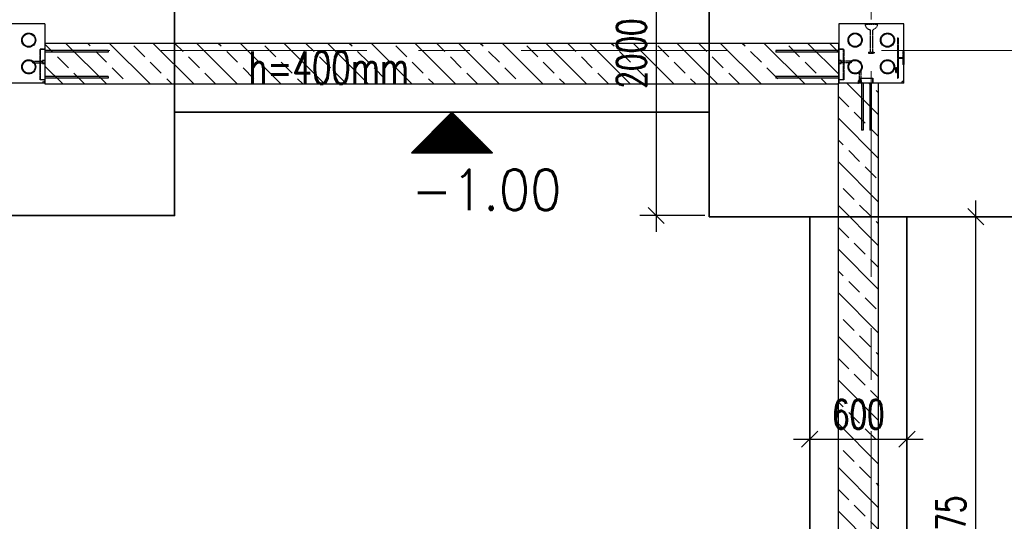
# Model space of a CAD drawing. Header units: millimetres. Extents: x 6071355 to 6728188, y -31956 to 56387.
# Tile 38 of 59: x 6100341 to 6106417, y 36778 to 39874. Entities that reach past the tile are written whole.
import ezdxf

# ---------------------------------------------------------------- set-up
doc = ezdxf.new("R2010")
doc.units = ezdxf.units.MM
doc.header["$MEASUREMENT"] = 0
doc.linetypes.add('DXK_LINE_DOT2', pattern=[3.9198, 1.9599, -1.9599])
doc.linetypes.add('Grid Line', pattern=[2222.5, 1270, -317.5, 317.5, -317.5])
doc.layers.add('A_wymiary', color=7, linetype='Continuous', lineweight=15, true_color=0x848484)
for name, color, linetype in [('BZ_kot', 7, 'Continuous'), ('BZ_MUR_FUND', 8, 'Continuous'), ('ELEMENTY', 7, 'Continuous')]:
    doc.layers.add(name, color=color, linetype=linetype)
doc.layers.add('M_ŁAWY', color=3, linetype='Continuous', lineweight=35)
doc.layers.add('Standard 1350-A_01-RZUT PARTERU LUSTRO2_28_Nowe_MODO_A1_osie-1_Nr_pióra__7_Nr_pióra__7_Nr_pióra__7', color=7, linetype='Continuous', lineweight=18)
doc.styles.add('ROMANS', font='romans.shx', dxfattribs={"width": 0.8})
doc.styles.add('wymiar', font='romans.shx', dxfattribs={"width": 0.7})
doc.dimstyles.new('AB_100mm', dxfattribs={"dimscale": 100, "dimtxt": 1.8, "dimasz": 1, "dimexe": 1, "dimexo": 0, "dimtad": 1, "dimrnd": 1, "dimtxsty": 'wymiar', "dimblk": 'OBLIQUE', "dimcen": 2.5, "dimdle": 1, "dimclrd": 4, "dimclre": 4, "dimclrt": 3, "dimadec": 0, "dimazin": 0, "dimtfac": 1, "dimtix": 1, "dimtmove": 2, "dimatfit": 3, "dimfxl": 3, "dimfxlon": 1, "dimarcsym": 0})

# ---------------------------------------------------------------- blocks, each defined once
blk = doc.blocks.new('Part-86624973-72580 - 1482')
at = {"layer": 'ELEMENTY', "color": 2, "linetype": 'Continuous'}
for p, q in [((16605.1, 22125), (16605.1, 22525)), ((16605.1, 22525), (16970.1, 22525)), ((16970.1, 22125), (16970.1, 22525)), ((16605.1, 22125), (16970.1, 22125))]:
    blk.add_line(p, q, dxfattribs=at)
blk = doc.blocks.new('Part-86624973-72581 - 1482')
at = {"layer": 'ELEMENTY', "color": 2, "linetype": 'Continuous'}
for p, q in [((16605.1, 16825.2), (16605.1, 17225.2)), ((16605.1, 17225.2), (16970.1, 17225.2)), ((16970.1, 16825.2), (16970.1, 17225.2)), ((16605.1, 16825), (16605.1, 16825.2)), ((16605.1, 16825.2), (16970.1, 16825.2)), ((16775.2, 16825), (16605.1, 16825)), ((16960.1, 16825), (16855.2, 16825)), ((16970.1, 16825), (16970.1, 16825.2))]:
    blk.add_line(p, q, dxfattribs=at)
at = {"layer": 'ELEMENTY', "color": 1, "linetype": 'DXK_LINE_DOT2'}
for p, q in [((16855.2, 16825), (16775.2, 16825)), ((16970.1, 16825), (16960.1, 16825)), ((16970.1, 16825), (16970.1, 16825))]:
    blk.add_line(p, q, dxfattribs=at)
blk = doc.blocks.new('Part-86624973-72961 - 1482')
at = {"layer": 'ELEMENTY', "color": 1, "linetype": 'DXK_LINE_DOT2'}
for p, q in [((16970.1, 16835), (16960.1, 16835)), ((16960.1, 16825.2), (16960.1, 16835)), ((16970.1, 16825.2), (16970.1, 16835)), ((16960.1, 16825), (16960.1, 16825.2)), ((16970.1, 16825), (16970.1, 16825.2))]:
    blk.add_line(p, q, dxfattribs=at)
at = {"layer": 'ELEMENTY', "color": 2, "linetype": 'Continuous'}
blk.add_line((16970.1, 16825), (16960.1, 16825), dxfattribs=at)
blk = doc.blocks.new('Part-86624973-72981 - 1482')
at = {"layer": 'ELEMENTY', "color": 1, "linetype": 'DXK_LINE_DOT2'}
for p, q in [((16970.1, 22135), (16960.1, 22135)), ((16960.1, 22125), (16960.1, 22135)), ((16970.1, 22125), (16960.1, 22125)), ((16970.1, 22125), (16970.1, 22135))]:
    blk.add_line(p, q, dxfattribs=at)
blk = doc.blocks.new('Part-86624973-72972 - 1482')
at = {"layer": 'ELEMENTY', "color": 1, "linetype": 'DXK_LINE_DOT2'}
for p, q in [((16895.1, 17100.5), (16895.1, 17089.5)), ((16895.1, 17100.5), (16955.1, 17100.5)), ((16895.1, 17089.5), (16955.1, 17089.5)), ((16955.1, 17100.5), (16955.1, 17089.5))]:
    blk.add_line(p, q, dxfattribs=at)
blk = doc.blocks.new('Part-86624973-72967 - 1482')
at = {"layer": 'ELEMENTY', "color": 1, "linetype": 'DXK_LINE_DOT2'}
for p, q in [((16834.6, 17150), (16834.6, 17210)), ((16834.6, 17210), (16845.6, 17210)), ((16845.6, 17150), (16845.6, 17210)), ((16834.6, 17150), (16845.6, 17150))]:
    blk.add_line(p, q, dxfattribs=at)
blk = doc.blocks.new('Part-86624973-72966 - 1482')
at = {"layer": 'ELEMENTY', "color": 2, "linetype": 'Continuous'}
for p, q in [((16826.9, 17224), (16826.9, 17225)), ((16826.9, 17225), (16831.9, 17225)), ((16826.9, 17224), (16830.9, 17224)), ((16830.9, 17210), (16830.9, 17224)), ((16849.4, 17210), (16830.9, 17210)), ((16831.9, 17225), (16831.9, 17211)), ((16831.9, 17211), (16848.4, 17211)), ((16848.4, 17211), (16848.4, 17225)), ((16848.4, 17225), (16853.4, 17225)), ((16853.4, 17224), (16849.4, 17224)), ((16849.4, 17224), (16849.4, 17210)), ((16853.4, 17225), (16853.4, 17224))]:
    blk.add_line(p, q, dxfattribs=at)
blk = doc.blocks.new('Part-86624973-72964 - 1482')
at = {"layer": 'ELEMENTY', "color": 1, "linetype": 'DXK_LINE_DOT2'}
for p, q in [((16761.1, 17225), (16760.1, 17225)), ((16760.1, 17225), (16760.1, 17195)), ((16761.1, 17196), (16761.1, 17225)), ((16950.1, 17225), (16949.1, 17225)), ((16949.1, 17225), (16949.1, 17196)), ((16950.1, 17195), (16950.1, 17225)), ((16760.1, 17195), (16950.1, 17195)), ((16949.1, 17196), (16761.1, 17196))]:
    blk.add_line(p, q, dxfattribs=at)
blk = doc.blocks.new('Part-86624973-72962 - 1482')
at = {"layer": 'ELEMENTY', "color": 1, "linetype": 'DXK_LINE_DOT2'}
for p, q in [((16940.1, 17095), (16940.1, 17015)), ((16970.1, 17095), (16940.1, 17095)), ((16941.1, 17016), (16941.1, 17094)), ((16941.1, 17094), (16970.1, 17094)), ((16970.1, 17094), (16970.1, 17095)), ((16940.1, 17015), (16970.1, 17015)), ((16970.1, 17016), (16941.1, 17016)), ((16970.1, 17015), (16970.1, 17016))]:
    blk.add_line(p, q, dxfattribs=at)
blk = doc.blocks.new('Part-86624973-72960 - 1482')
at = {"layer": 'ELEMENTY', "color": 1, "linetype": 'DXK_LINE_DOT2'}
for p, q in [((16605.1, 17063.1), (16612.7, 17062.4)), ((16605.1, 17063.1), (16605.1, 16987.1)), ((16605.1, 17061.3), (16612.7, 17060.5)), ((16605.1, 17055.9), (16612.7, 17055.2)), ((16605.1, 17047.5), (16612.7, 17047)), ((16605.1, 17036.9), (16612.7, 17036.6)), ((16605.1, 17025.1), (16612.7, 17025.1)), ((16612.7, 17062.4), (16620.3, 17060)), ((16620.3, 17060), (16627.9, 17055.5)), ((16627.9, 17055.5), (16635.5, 17047.9)), ((16639.3, 17041.7), (16635.5, 17047.9)), ((16641.6, 17035.8), (16639.3, 17041.7)), ((16642.3, 17032.1), (16641.6, 17035.8)), ((16641.6, 17014.5), (16642.3, 17018.1)), ((16642.3, 17032.1), (16780.1, 17032.1)), ((16642.3, 17018.1), (16780.1, 17018.1)), ((16780.1, 17042.6), (16786.1, 17042.6)), ((16780.1, 17042.6), (16780.1, 17007.6)), ((16786.1, 17042.6), (16786.1, 17042.4)), ((16786.1, 17042.4), (16786.1, 17041.6)), ((16786.1, 17041.6), (16786.1, 17007.6)), ((16605.1, 17013.4), (16612.7, 17013.6)), ((16605.1, 17002.8), (16612.7, 17003.2)), ((16605.1, 16994.4), (16612.7, 16995)), ((16605.1, 16989), (16612.7, 16989.7)), ((16605.1, 16987.1), (16612.7, 16987.9)), ((16612.7, 16987.9), (16620.3, 16990.3)), ((16620.3, 16990.3), (16627.9, 16994.7)), ((16627.9, 16994.7), (16635.5, 17002.3)), ((16635.5, 17002.3), (16639.3, 17008.6)), ((16639.3, 17008.6), (16641.6, 17014.5)), ((16780.1, 17007.6), (16786.1, 17007.6))]:
    blk.add_line(p, q, dxfattribs=at)
blk = doc.blocks.new('Part-86624973-72970 - 1482')
at = {"layer": 'ELEMENTY', "color": 2, "linetype": 'Continuous'}
for p, q in [((16955.1, 17085.8), (16955.1, 17104.3)), ((16955.1, 17104.3), (16969.1, 17104.3)), ((16969.1, 17085.8), (16955.1, 17085.8)), ((16970.1, 17103.3), (16956.1, 17103.3)), ((16956.1, 17103.3), (16956.1, 17086.8)), ((16956.1, 17086.8), (16970.1, 17086.8)), ((16970.1, 17108.3), (16969.1, 17108.3)), ((16969.1, 17108.3), (16969.1, 17104.3)), ((16969.1, 17081.8), (16969.1, 17085.8)), ((16970.1, 17081.8), (16969.1, 17081.8)), ((16970.1, 17108.3), (16970.1, 17103.3)), ((16970.1, 17086.8), (16970.1, 17081.8))]:
    blk.add_line(p, q, dxfattribs=at)
blk = doc.blocks.new('Part-86624973-72974 - 1482')
at = {"layer": 'ELEMENTY', "color": 1, "linetype": 'DXK_LINE_DOT2'}
for p, q in [((16775.2, 16825.2), (16775.2, 16830)), ((16775.2, 16830), (16855.2, 16830)), ((16775.2, 16825.1), (16775.2, 16825.2)), ((16855.2, 16825.2), (16855.2, 16830)), ((16855.2, 16825.1), (16855.2, 16825.2))]:
    blk.add_line(p, q, dxfattribs=at)
at = {"layer": 'ELEMENTY', "color": 2, "linetype": 'Continuous'}
for p, q in [((16775.2, 16825), (16775.2, 16825.1)), ((16775.2, 16825), (16855.2, 16825)), ((16855.2, 16825), (16855.2, 16825.1))]:
    blk.add_line(p, q, dxfattribs=at)
blk = doc.blocks.new('Part-86624973-72968 - 1482')
at = {"layer": 'ELEMENTY', "color": 1, "linetype": 'DXK_LINE_DOT2'}
for p, q in [((16834.6, 17150), (16834.6, 17210)), ((16834.6, 17210), (16845.6, 17210)), ((16845.6, 17150), (16845.6, 17210)), ((16834.6, 17150), (16845.6, 17150))]:
    blk.add_line(p, q, dxfattribs=at)
blk = doc.blocks.new('Part-86624973-72976 - 1482')
at = {"layer": 'ELEMENTY', "color": 1, "linetype": 'DXK_LINE_DOT2'}
for p, q in [((16690.2, 16864), (16690.2, 16860)), ((16690.2, 16864), (16940.2, 16864)), ((16690.2, 16860), (16940.2, 16860)), ((16940.2, 16864), (16940.2, 16860))]:
    blk.add_line(p, q, dxfattribs=at)
blk = doc.blocks.new('Part-86624973-73002 - 1482')
at = {"layer": 'ELEMENTY', "color": 1, "linetype": 'DXK_LINE_DOT2'}
for p, q in [((16845.6, 22200), (16834.6, 22200)), ((16834.6, 22200), (16834.6, 22140)), ((16845.6, 22200), (16845.6, 22140)), ((16845.6, 22140), (16834.6, 22140))]:
    blk.add_line(p, q, dxfattribs=at)
blk = doc.blocks.new('Part-86624973-73000 - 1482')
at = {"layer": 'ELEMENTY', "color": 2, "linetype": 'Continuous'}
for p, q in [((16826.9, 22125), (16826.9, 22126)), ((16826.9, 22126), (16830.9, 22126)), ((16831.9, 22125), (16826.9, 22125)), ((16830.9, 22126), (16830.9, 22140)), ((16830.9, 22140), (16849.4, 22140)), ((16848.4, 22139), (16831.9, 22139)), ((16831.9, 22139), (16831.9, 22125)), ((16848.4, 22125), (16848.4, 22139)), ((16848.4, 22125), (16853.4, 22125)), ((16849.4, 22140), (16849.4, 22126)), ((16849.4, 22126), (16853.4, 22126)), ((16853.4, 22125), (16853.4, 22126))]:
    blk.add_line(p, q, dxfattribs=at)
blk = doc.blocks.new('Part-86624973-72986 - 1482')
at = {"layer": 'ELEMENTY', "color": 1, "linetype": 'DXK_LINE_DOT2'}
for p, q in [((16950.1, 22155), (16760.1, 22155)), ((16760.1, 22155), (16760.1, 22125)), ((16760.1, 22125), (16761.1, 22125)), ((16761.1, 22125), (16761.1, 22154)), ((16761.1, 22154), (16949.1, 22154)), ((16949.1, 22154), (16949.1, 22125)), ((16949.1, 22125), (16950.1, 22125)), ((16950.1, 22125), (16950.1, 22155))]:
    blk.add_line(p, q, dxfattribs=at)
blk = doc.blocks.new('Part-86624973-72929 - 1482')
at = {"layer": 'ELEMENTY', "color": 1, "linetype": 'DXK_LINE_DOT2'}
for p, q in [((16689.8, 16962), (16689.8, 16962.1)), ((16720.5, 16962), (16720.5, 16962.1)), ((16688.5, 16884.8), (16688.5, 16885)), ((16721.8, 16884.8), (16721.8, 16885))]:
    blk.add_line(p, q, dxfattribs=at)
at = {"layer": 'ELEMENTY', "color": 2, "linetype": 'Continuous'}
for radius, start, end in [(43.5, 22.5, 202.5), (40, 337.5, 157.5), (43.5, 202.5, 22.5), (40, 157.5, 337.5)]:
    blk.add_arc((16705.1, 16925.2), radius, start, end, dxfattribs=at)
at = {"layer": 'ELEMENTY', "color": 1, "linetype": 'DXK_LINE_DOT2'}
for radius, start, end in [(40, 0, 180), (43.5, 180, 0.11655), (43.5, 179.88345, 180), (40, 180, 0)]:
    blk.add_arc((16705.1, 16925), radius, start, end, dxfattribs=at)
blk = doc.blocks.new('Part-86624973-72930 - 1482')
at = {"layer": 'ELEMENTY', "color": 1, "linetype": 'DXK_LINE_DOT2'}
for p, q in [((16854.8, 16962), (16854.8, 16962.1)), ((16885.5, 16962), (16885.5, 16962.1)), ((16853.5, 16884.8), (16853.5, 16885)), ((16886.8, 16884.8), (16886.8, 16885))]:
    blk.add_line(p, q, dxfattribs=at)
at = {"layer": 'ELEMENTY', "color": 2, "linetype": 'Continuous'}
for radius, start, end in [(43.5, 22.5, 202.5), (40, 337.5, 157.5), (43.5, 202.5, 22.5), (40, 157.5, 337.5)]:
    blk.add_arc((16870.1, 16925.2), radius, start, end, dxfattribs=at)
at = {"layer": 'ELEMENTY', "color": 1, "linetype": 'DXK_LINE_DOT2'}
for radius, start, end in [(40, 0, 180), (43.5, 180, 0.11655), (43.5, 179.88345, 180), (40, 180, 0)]:
    blk.add_arc((16870.1, 16925), radius, start, end, dxfattribs=at)
blk = doc.blocks.new('Part-86624973-72931 - 1482')
at = {"layer": 'ELEMENTY', "color": 1, "linetype": 'DXK_LINE_DOT2'}
for p, q in [((16854.8, 17162), (16854.8, 17162.1)), ((16885.5, 17162), (16885.5, 17162.1)), ((16853.5, 17084.8), (16853.5, 17085)), ((16886.8, 17084.8), (16886.8, 17085))]:
    blk.add_line(p, q, dxfattribs=at)
at = {"layer": 'ELEMENTY', "color": 2, "linetype": 'Continuous'}
for radius, start, end in [(43.5, 22.5, 202.5), (43.5, 202.5, 22.5), (40, 157.5, 337.5), (40, 337.5, 157.5)]:
    blk.add_arc((16870.1, 17125.2), radius, start, end, dxfattribs=at)
at = {"layer": 'ELEMENTY', "color": 1, "linetype": 'DXK_LINE_DOT2'}
for radius, start, end in [(40, 0, 180), (43.5, 180, 0.11655), (43.5, 179.88345, 180), (40, 180, 0)]:
    blk.add_arc((16870.1, 17125), radius, start, end, dxfattribs=at)
blk = doc.blocks.new('Part-86624973-72932 - 1482')
at = {"layer": 'ELEMENTY', "color": 1, "linetype": 'DXK_LINE_DOT2'}
for p, q in [((16689.8, 17162), (16689.8, 17162.1)), ((16720.5, 17162), (16720.5, 17162.1)), ((16688.5, 17084.8), (16688.5, 17085)), ((16721.8, 17084.8), (16721.8, 17085))]:
    blk.add_line(p, q, dxfattribs=at)
at = {"layer": 'ELEMENTY', "color": 2, "linetype": 'Continuous'}
for radius, start, end in [(43.5, 22.5, 202.5), (43.5, 202.5, 22.5), (40, 157.5, 337.5), (40, 337.5, 157.5)]:
    blk.add_arc((16705.1, 17125.2), radius, start, end, dxfattribs=at)
at = {"layer": 'ELEMENTY', "color": 1, "linetype": 'DXK_LINE_DOT2'}
for radius, start, end in [(43.5, 90, 270), (40, 90, 157.5), (43.5, 270, 90), (40, 0.12788, 90)]:
    blk.add_arc((16705.1, 17125), radius, start, end, dxfattribs=at)
blk = doc.blocks.new('Part-86624973-72933 - 1482')
at = {"layer": 'ELEMENTY', "color": 2, "linetype": 'Continuous'}
for radius, start, end in [(43.5, 22.5, 202.5), (43.5, 202.5, 22.5), (40, 337.5, 157.5), (40, 157.5, 337.5)]:
    blk.add_arc((16705.1, 22225), radius, start, end, dxfattribs=at)
blk = doc.blocks.new('Part-86624973-72934 - 1482')
at = {"layer": 'ELEMENTY', "color": 2, "linetype": 'Continuous'}
for radius, start, end in [(43.5, 22.5, 202.5), (43.5, 202.5, 22.5), (40, 337.5, 157.5), (40, 157.5, 337.5)]:
    blk.add_arc((16870.1, 22225), radius, start, end, dxfattribs=at)
blk = doc.blocks.new('ReinforcementGroup-86624973-72963 - 1482')
at = {"layer": 'ELEMENTY', "color": 1, "linetype": 'Continuous'}
for p, q in [((16970.1, 17085), (17260.1, 17085)), ((16970.1, 17085), (17260.1, 17085)), ((16970.1, 17085), (17260.1, 17085)), ((16970.1, 17085), (17260.1, 17085)), ((16970.1, 17085), (17260.1, 17085)), ((17260.1, 17075), (17260.1, 17085)), ((17260.1, 17075), (17260.1, 17085)), ((17260.1, 17075), (17260.1, 17085)), ((17260.1, 17075), (17260.1, 17085)), ((17260.1, 17075), (17260.1, 17085)), ((16970.1, 17075), (17260.1, 17075)), ((16970.1, 17075), (17260.1, 17075)), ((16970.1, 17075), (17260.1, 17075)), ((16970.1, 17075), (17260.1, 17075)), ((16970.1, 17075), (17260.1, 17075)), ((16970.1, 17035), (17260.1, 17035)), ((16970.1, 17035), (17260.1, 17035)), ((16970.1, 17035), (17260.1, 17035)), ((16970.1, 17035), (17260.1, 17035)), ((16970.1, 17035), (17260.1, 17035)), ((16970.1, 17025), (17260.1, 17025)), ((16970.1, 17025), (17260.1, 17025)), ((16970.1, 17025), (17260.1, 17025)), ((16970.1, 17025), (17260.1, 17025)), ((16970.1, 17025), (17260.1, 17025)), ((17260.1, 17025), (17260.1, 17035)), ((17260.1, 17025), (17260.1, 17035)), ((17260.1, 17025), (17260.1, 17035)), ((17260.1, 17025), (17260.1, 17035)), ((17260.1, 17025), (17260.1, 17035))]:
    blk.add_line(p, q, dxfattribs=at)
blk = doc.blocks.new('ReinforcementGroup-86624973-72965 - 1482')
at = {"layer": 'ELEMENTY', "color": 1, "linetype": 'Continuous'}
for p, q in [((16770.1, 17615), (16780.1, 17615)), ((16770.1, 17225.2), (16770.1, 17615)), ((16770.1, 17615), (16780.1, 17615)), ((16770.1, 17225.2), (16770.1, 17615)), ((16770.1, 17615), (16780.1, 17615)), ((16770.1, 17225.2), (16770.1, 17615)), ((16770.1, 17615), (16780.1, 17615)), ((16770.1, 17225.2), (16770.1, 17615)), ((16770.1, 17615), (16780.1, 17615)), ((16770.1, 17225.2), (16770.1, 17615)), ((16780.1, 17225.2), (16780.1, 17615)), ((16780.1, 17225.2), (16780.1, 17615)), ((16780.1, 17225.2), (16780.1, 17615)), ((16780.1, 17225.2), (16780.1, 17615)), ((16780.1, 17225.2), (16780.1, 17615)), ((16930.1, 17615), (16940.1, 17615)), ((16930.1, 17225.2), (16930.1, 17615)), ((16930.1, 17615), (16940.1, 17615)), ((16930.1, 17225.2), (16930.1, 17615)), ((16930.1, 17615), (16940.1, 17615)), ((16930.1, 17225.2), (16930.1, 17615)), ((16930.1, 17615), (16940.1, 17615)), ((16930.1, 17225.2), (16930.1, 17615)), ((16930.1, 17615), (16940.1, 17615)), ((16930.1, 17225.2), (16930.1, 17615)), ((16940.1, 17225.2), (16940.1, 17615)), ((16940.1, 17225.2), (16940.1, 17615)), ((16940.1, 17225.2), (16940.1, 17615)), ((16940.1, 17225.2), (16940.1, 17615)), ((16940.1, 17225.2), (16940.1, 17615))]:
    blk.add_line(p, q, dxfattribs=at)
blk = doc.blocks.new('Part-86624973-72969 - 1482')
at = {"layer": 'ELEMENTY', "color": 1, "linetype": 'DXK_LINE_DOT2'}
for p, q in [((16834.6, 17150), (16834.6, 17210)), ((16834.6, 17210), (16845.6, 17210)), ((16845.6, 17150), (16845.6, 17210)), ((16834.6, 17150), (16845.6, 17150))]:
    blk.add_line(p, q, dxfattribs=at)
blk = doc.blocks.new('Part-86624973-72971 - 1482')
at = {"layer": 'ELEMENTY', "color": 1, "linetype": 'DXK_LINE_DOT2'}
for p, q in [((16895.1, 17100.5), (16895.1, 17089.5)), ((16895.1, 17100.5), (16955.1, 17100.5)), ((16895.1, 17089.5), (16955.1, 17089.5)), ((16955.1, 17100.5), (16955.1, 17089.5))]:
    blk.add_line(p, q, dxfattribs=at)
blk = doc.blocks.new('Part-86624973-72973 - 1482')
at = {"layer": 'ELEMENTY', "color": 1, "linetype": 'DXK_LINE_DOT2'}
for p, q in [((16895.1, 17100.5), (16895.1, 17089.5)), ((16895.1, 17100.5), (16955.1, 17100.5)), ((16895.1, 17089.5), (16955.1, 17089.5)), ((16955.1, 17100.5), (16955.1, 17089.5))]:
    blk.add_line(p, q, dxfattribs=at)
blk = doc.blocks.new('Part-86624973-72975 - 1482')
at = {"layer": 'ELEMENTY', "color": 1, "linetype": 'DXK_LINE_DOT2'}
for p, q in [((16817.2, 16860), (16813.2, 16860)), ((16813.2, 16860), (16813.2, 16830)), ((16817.2, 16860), (16817.2, 16830)), ((16817.2, 16830), (16813.2, 16830))]:
    blk.add_line(p, q, dxfattribs=at)
blk = doc.blocks.new('Part-86624973-72977 - 1482')
at = {"layer": 'ELEMENTY', "color": 2, "linetype": 'Continuous'}
for p, q in [((16905.2, 16874), (16875.2, 16874)), ((16875.2, 16874), (16875.2, 16870)), ((16905.2, 16870), (16875.2, 16870)), ((16905.2, 16874), (16905.2, 16870))]:
    blk.add_line(p, q, dxfattribs=at)
blk = doc.blocks.new('ReinforcementGroup-86624973-72987 - 1482')
at = {"layer": 'ELEMENTY', "color": 1, "linetype": 'Continuous'}
for p, q in [((16770.1, 21735), (16770.1, 22125)), ((16770.1, 21735), (16770.1, 22125)), ((16770.1, 21735), (16770.1, 22125)), ((16770.1, 21735), (16770.1, 22125)), ((16770.1, 21735), (16770.1, 22125)), ((16780.1, 21735), (16780.1, 22125)), ((16780.1, 21735), (16780.1, 22125)), ((16780.1, 21735), (16780.1, 22125)), ((16780.1, 21735), (16780.1, 22125)), ((16780.1, 21735), (16780.1, 22125)), ((16930.1, 21735), (16930.1, 22125)), ((16930.1, 21735), (16930.1, 22125)), ((16930.1, 21735), (16930.1, 22125)), ((16930.1, 21735), (16930.1, 22125)), ((16930.1, 21735), (16930.1, 22125)), ((16940.1, 21735), (16940.1, 22125)), ((16940.1, 21735), (16940.1, 22125)), ((16940.1, 21735), (16940.1, 22125)), ((16940.1, 21735), (16940.1, 22125)), ((16940.1, 21735), (16940.1, 22125)), ((16770.1, 21735), (16780.1, 21735)), ((16770.1, 21735), (16780.1, 21735)), ((16770.1, 21735), (16780.1, 21735)), ((16770.1, 21735), (16780.1, 21735)), ((16770.1, 21735), (16780.1, 21735)), ((16930.1, 21735), (16940.1, 21735)), ((16930.1, 21735), (16940.1, 21735)), ((16930.1, 21735), (16940.1, 21735)), ((16930.1, 21735), (16940.1, 21735)), ((16930.1, 21735), (16940.1, 21735))]:
    blk.add_line(p, q, dxfattribs=at)
blk = doc.blocks.new('Part-86624973-73001 - 1482')
at = {"layer": 'ELEMENTY', "color": 1, "linetype": 'DXK_LINE_DOT2'}
for p, q in [((16845.6, 22200), (16834.6, 22200)), ((16834.6, 22200), (16834.6, 22140)), ((16845.6, 22200), (16845.6, 22140)), ((16845.6, 22140), (16834.6, 22140))]:
    blk.add_line(p, q, dxfattribs=at)
blk = doc.blocks.new('Part-86624973-73003 - 1482')
at = {"layer": 'ELEMENTY', "color": 1, "linetype": 'DXK_LINE_DOT2'}
for p, q in [((16845.6, 22200), (16834.6, 22200)), ((16834.6, 22200), (16834.6, 22140)), ((16845.6, 22200), (16845.6, 22140)), ((16845.6, 22140), (16834.6, 22140))]:
    blk.add_line(p, q, dxfattribs=at)
blk = doc.blocks.new('*X8950')
at = {"color": 0}
for p, q in [((-40, 242.79), (-40, 243.47)), ((-39, 241.79), (-39, 243.47)), ((-38, 240.79), (-38, 243.47)), ((-37, 239.79), (-37, 243.47)), ((-36, 238.79), (-36, 243.47)), ((-35, 237.79), (-35, 243.47)), ((-34, 236.79), (-34, 243.47)), ((-33, 235.79), (-33, 243.47)), ((-32, 234.79), (-32, 243.47)), ((-31, 233.79), (-31, 243.47)), ((-30, 232.79), (-30, 243.47)), ((-29, 231.79), (-29, 243.47)), ((-28, 230.79), (-28, 243.47)), ((-27, 229.79), (-27, 243.47)), ((-26, 228.79), (-26, 243.47)), ((-25, 227.79), (-25, 243.47)), ((-24, 226.79), (-24, 243.47)), ((-23, 225.79), (-23, 243.47)), ((-22, 224.79), (-22, 243.47)), ((-21, 223.79), (-21, 243.47)), ((-20, 222.79), (-20, 243.47)), ((-19, 221.79), (-19, 243.47)), ((-18, 220.79), (-18, 243.47)), ((-17, 219.79), (-17, 243.47)), ((-16, 218.79), (-16, 243.47)), ((-15, 217.79), (-15, 243.47)), ((-14, 216.79), (-14, 243.47)), ((-13, 215.79), (-13, 243.47)), ((-12, 214.79), (-12, 243.47)), ((-11, 213.79), (-11, 243.47)), ((-10, 212.79), (-10, 243.47)), ((-9, 211.79), (-9, 243.47)), ((-8, 210.79), (-8, 243.47)), ((-7, 209.79), (-7, 243.47)), ((-6, 208.79), (-6, 243.47)), ((-5, 209.16), (-5, 243.47)), ((-4, 210.16), (-4, 243.47)), ((-3, 211.16), (-3, 243.47)), ((-2, 212.16), (-2, 243.47)), ((-1, 213.16), (-1, 243.47)), ((0, 214.16), (0, 243.47)), ((1, 215.16), (1, 243.47)), ((2, 216.16), (2, 243.47)), ((3, 217.16), (3, 243.47)), ((4, 218.16), (4, 243.47)), ((5, 219.16), (5, 243.47)), ((6, 220.16), (6, 243.47)), ((7, 221.16), (7, 243.47)), ((8, 222.16), (8, 243.47)), ((9, 223.16), (9, 243.47)), ((10, 224.16), (10, 243.47)), ((11, 225.16), (11, 243.47)), ((12, 226.16), (12, 243.47)), ((13, 227.16), (13, 243.47)), ((14, 228.16), (14, 243.47)), ((15, 229.16), (15, 243.47)), ((16, 230.16), (16, 243.47)), ((17, 231.16), (17, 243.47)), ((18, 232.16), (18, 243.47)), ((19, 233.16), (19, 243.47)), ((20, 234.16), (20, 243.47)), ((21, 235.16), (21, 243.47)), ((22, 236.16), (22, 243.47)), ((23, 237.16), (23, 243.47)), ((24, 238.16), (24, 243.47)), ((25, 239.16), (25, 243.47)), ((26, 240.16), (26, 243.47)), ((27, 241.16), (27, 243.47)), ((28, 242.16), (28, 243.47)), ((29, 243.16), (29, 243.47))]:
    blk.add_line(p, q, dxfattribs=at)
blk = doc.blocks.new('EKOT2')
blk.add_lwpolyline([(-35, 35), (35, 35), (0, 0)], close=True)
blk.add_blockref('*X8950', (5.68, -208.47))
at = {"style": 'ROMANS', "width": 0.9}
blk.add_attdef('POZIOM', (-35, 49.57), '', height=35, dxfattribs=at)
blk = doc.blocks.new('_Oblique')
at = {"color": 0, "linetype": 'ByBlock', "lineweight": -2}
blk.add_line((-0.5, -0.5), (0.5, 0.5), dxfattribs=at)
blk = doc.blocks.new('*D12834')
at = {"layer": 'A_wymiary', "color": 4, "lineweight": -2}
for p, q in [((6104268.7, 40765.3), (6104268.7, 38565.3)), ((6104568.7, 40665.3), (6104168.7, 40665.3)), ((6104568.7, 38665.3), (6104168.7, 38665.3))]:
    blk.add_line(p, q, dxfattribs=at)
at = {"layer": 'Defpoints', "color": 0}
for p in [(6104596.4, 40665.3), (6104268.7, 38665.3), (6104596.4, 38665.3)]:
    blk.add_point(p, dxfattribs=at)
at = {"layer": 'A_wymiary', "color": 4, "lineweight": -2, "xscale": 100, "yscale": 100, "zscale": 100}
for p, rotation in [((6104268.7, 40665.3), 90), ((6104268.7, 38665.3), 270)]:
    blk.add_blockref('_Oblique', p, dxfattribs=dict(at, rotation=rotation))
at = {"layer": 'A_wymiary', "color": 3, "insert": (6104116.2, 39665.3), "char_height": 180, "attachment_point": 5, "rotation": 90, "style": 'wymiar'}
blk.add_mtext('2000', dxfattribs=at)
blk = doc.blocks.new('*D12880')
at = {"layer": 'A_wymiary', "color": 4, "lineweight": -2}
for p, q in [((6085894.2, 38474.9), (6085697.3, 38126.8)), ((6085659.5, 38263), (6104161.6, 27798.6)), ((6104222.2, 28109), (6104025.3, 27760.8))]:
    blk.add_line(p, q, dxfattribs=at)
at = {"layer": 'Defpoints', "color": 0}
for p in [(6086068.3, 38782.8), (6104396.4, 28416.9), (6104074.6, 27847.9)]:
    blk.add_point(p, dxfattribs=at)
at = {"layer": 'A_wymiary', "color": 4, "lineweight": -2, "xscale": 100, "yscale": 100, "zscale": 100}
for p, rotation in [((6085746.5, 38213.8), 150.5084647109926), ((6104074.6, 27847.9), 330.5084647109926)]:
    blk.add_blockref('_Oblique', p, dxfattribs=dict(at, rotation=rotation))
at = {"layer": 'A_wymiary', "color": 3, "insert": (6094985.6, 33163.6), "char_height": 180, "attachment_point": 5, "rotation": 330.50846, "style": 'wymiar'}
blk.add_mtext('21056', dxfattribs=at)
blk = doc.blocks.new('*D12893')
at = {"layer": 'A_wymiary', "color": 4, "lineweight": -2}
for p, q in [((6106241.2, 34682.8), (6106241.2, 38757.8)), ((6105941.2, 38657.8), (6106341.2, 38657.8)), ((6105941.2, 34782.8), (6106341.2, 34782.8))]:
    blk.add_line(p, q, dxfattribs=at)
at = {"layer": 'Defpoints', "color": 0}
for p in [(6105816.4, 38657.8), (6106241.2, 38657.8), (6105816.4, 34782.8)]:
    blk.add_point(p, dxfattribs=at)
at = {"layer": 'A_wymiary', "color": 4, "lineweight": -2, "xscale": 100, "yscale": 100, "zscale": 100}
for p, rotation in [((6106241.2, 38657.8), 90), ((6106241.2, 34782.8), 270)]:
    blk.add_blockref('_Oblique', p, dxfattribs=dict(at, rotation=rotation))
at = {"layer": 'A_wymiary', "color": 3, "insert": (6106088.7, 36720.3), "char_height": 180, "attachment_point": 5, "rotation": 90, "style": 'wymiar'}
blk.add_mtext('3875', dxfattribs=at)
blk = doc.blocks.new('*D12903')
at = {"layer": 'A_wymiary', "color": 4, "lineweight": -2}
for p, q in [((6105216.4, 37366.1), (6105216.4, 37185.6)), ((6105816.4, 37366.1), (6105816.4, 37185.6)), ((6105116.4, 37285.6), (6105916.4, 37285.6))]:
    blk.add_line(p, q, dxfattribs=at)
at = {"layer": 'Defpoints', "color": 0}
for p in [(6105216.4, 37366.1), (6105816.4, 37366.1), (6105816.4, 37285.6)]:
    blk.add_point(p, dxfattribs=at)
at = {"layer": 'A_wymiary', "color": 4, "lineweight": -2, "xscale": 100, "yscale": 100, "zscale": 100, "rotation": 180}
blk.add_blockref('_Oblique', (6105216.4, 37285.6), dxfattribs=at)
at = {"layer": 'A_wymiary', "color": 4, "lineweight": -2, "xscale": 100, "yscale": 100, "zscale": 100}
blk.add_blockref('_Oblique', (6105816.4, 37285.6), dxfattribs=at)
at = {"layer": 'A_wymiary', "color": 3, "insert": (6105516.4, 37438.1), "char_height": 180, "attachment_point": 5, "style": 'wymiar'}
blk.add_mtext('600', dxfattribs=at)

msp = doc.modelspace()

# ---------------------------------------------------------------- hatches: boundary and pattern name
at = {"layer": 'BZ_MUR_FUND', "transparency": 33554687}
h = msp.add_hatch(dxfattribs=at)
h.set_pattern_fill('ANSI33', color=256, scale=30, angle=270, style=0)
h.set_pattern_definition([(315, (6345061.6, 285882.98), (134.70384, 134.70384), []), (315, (6345061.6, 285748.27), (134.70384, 134.70384), [95.25, -47.625])])
h.paths.add_polyline_path([(6100496.364, 39727.834), (6100496.22, 39477.838), (6105396.364, 39477.838), (6105396.364, 39727.834)])
h = msp.add_hatch(dxfattribs=at)
h.set_pattern_fill('ANSI33', color=256, scale=30, angle=270, style=0)
h.set_pattern_definition([(315, (6345061.6, 285877.98), (134.70384, 134.70384), []), (315, (6345061.6, 285743.27), (134.70384, 134.70384), [95.25, -47.625])])
h.paths.add_polyline_path([(6105391.364, 39482.805), (6105391.364, 34082.805), (6105641.364, 34082.805), (6105641.364, 39482.805)])

# ---------------------------------------------------------------- linework, layer by layer
for points in [[(6100496.364, 39727.834), (6100496.364, 39477.838), (6105396.364, 39477.838), (6105396.364, 39727.834)], [(6105391.364, 39482.805), (6105391.364, 34082.805), (6105641.364, 34082.805), (6105641.364, 39482.805)]]:
    msp.add_lwpolyline(points, close=True, dxfattribs=at)
at = {"layer": 'M_ŁAWY', "color": 4}
for points in [[(6101296.364, 40665.305), (6099296.364, 40665.305), (6099296.364, 38665.305), (6101296.364, 38665.305), (6101296.364, 40665.305)], [(6106596.364, 40657.793), (6104596.364, 40657.793), (6104596.364, 38657.793), (6106596.364, 38657.793), (6106596.364, 40657.793)], [(6101296.364, 39302.805), (6104596.364, 39302.805)], [(6105216.364, 38657.793), (6105216.364, 34782.805)], [(6105816.364, 38657.793), (6105816.364, 34782.805)]]:
    msp.add_lwpolyline(points, dxfattribs=at)
at = {"layer": 'Standard 1350-A_01-RZUT PARTERU LUSTRO2_28_Nowe_MODO_A1_osie-1_Nr_pióra__7_Nr_pióra__7_Nr_pióra__7', "color": 7, "linetype": 'Grid Line', "lineweight": 18}
for p, q in [((6105596.364, 55114.428), (6105596.364, -31556.201)), ((6124708.5, 39682.834), (6079489.176, 39682.834))]:
    msp.add_line(p, q, dxfattribs=at)

# ---------------------------------------------------------------- block references
at = {"xscale": -1, "rotation": 89.99999999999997}
for name in ['Part-86624973-72580 - 1482', 'Part-86624973-72581 - 1482', 'Part-86624973-72960 - 1482', 'Part-86624973-72933 - 1482', 'Part-86624973-72932 - 1482', 'Part-86624973-72929 - 1482', 'Part-86624973-72976 - 1482', 'Part-86624973-72986 - 1482', 'ReinforcementGroup-86624973-72987 - 1482', 'ReinforcementGroup-86624973-72965 - 1482', 'Part-86624973-72964 - 1482', 'Part-86624973-72934 - 1482', 'Part-86624973-73000 - 1482', 'Part-86624973-72966 - 1482', 'Part-86624973-72931 - 1482', 'Part-86624973-72930 - 1482', 'Part-86624973-72975 - 1482', 'Part-86624973-72974 - 1482', 'Part-86624973-73002 - 1482', 'Part-86624973-73001 - 1482', 'Part-86624973-73003 - 1482', 'Part-86624973-72967 - 1482', 'Part-86624973-72968 - 1482', 'Part-86624973-72969 - 1482', 'Part-86624973-72977 - 1482', 'Part-86624973-72972 - 1482', 'Part-86624973-72971 - 1482', 'Part-86624973-72973 - 1482', 'Part-86624973-72962 - 1482', 'Part-86624973-72981 - 1482', 'Part-86624973-72970 - 1482', 'ReinforcementGroup-86624973-72963 - 1482', 'Part-86624973-72961 - 1482']:
    msp.add_blockref(name, (6122621.38, 56452.981), dxfattribs=at)
at = {"layer": 'BZ_kot'}
ref = msp.add_blockref('EKOT2', (6103008.455, 39302.805), dxfattribs=dict(at, xscale=-7.142857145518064, yscale=7.142857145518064, zscale=7.142857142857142, rotation=180))
ref.add_attrib('POZIOM', '-1.00', (6102758.455, 38698.699), dxfattribs={"layer": '0', "height": 250, "style": 'ROMANS', "width": 0.9})

# ---------------------------------------------------------------- texts
at = {"layer": 'A_wymiary', "color": 3, "style": 'wymiar', "width": 0.7}
msp.add_text('h=400mm', height=200, dxfattribs=at).set_placement((6101754.419, 39477.838))

# ---------------------------------------------------------------- dimensions: what is measured, and where the dimension line sits
at = {"layer": 'A_wymiary'}
for base, p1, p2, picture, middle in [((6104268.702, 38665.305), (6104596.364, 40665.305), (6104596.364, 38665.305), '*D12834', (6104116.202, 39665.305)), ((6106241.203, 38657.793), (6105816.364, 34782.805), (6105816.364, 38657.793), '*D12893', (6106088.703, 36720.299))]:
    dim = msp.add_linear_dim(base=base, p1=p1, p2=p2, angle=90, dimstyle='AB_100mm', dxfattribs=at)
    dim.commit()
    dim.dimension.update_dxf_attribs({"geometry": picture, "text_midpoint": middle})
dim = msp.add_aligned_dim(p1=(6086068.317, 38782.805), p2=(6104396.364, 28416.869), distance=-653.695, dimstyle='AB_100mm', dxfattribs=at)
dim.commit()
dim.dimension.update_dxf_attribs({"geometry": '*D12880', "text_midpoint": (6094985.605, 33163.583)})
dim = msp.add_linear_dim(base=(6105816.364, 37285.558), p1=(6105216.364, 37366.13), p2=(6105816.364, 37366.13), dimstyle='AB_100mm', dxfattribs=at)
dim.commit()
dim.dimension.update_dxf_attribs({"geometry": '*D12903', "text_midpoint": (6105516.364, 37438.058)})

doc.saveas('drawing.dxf')
